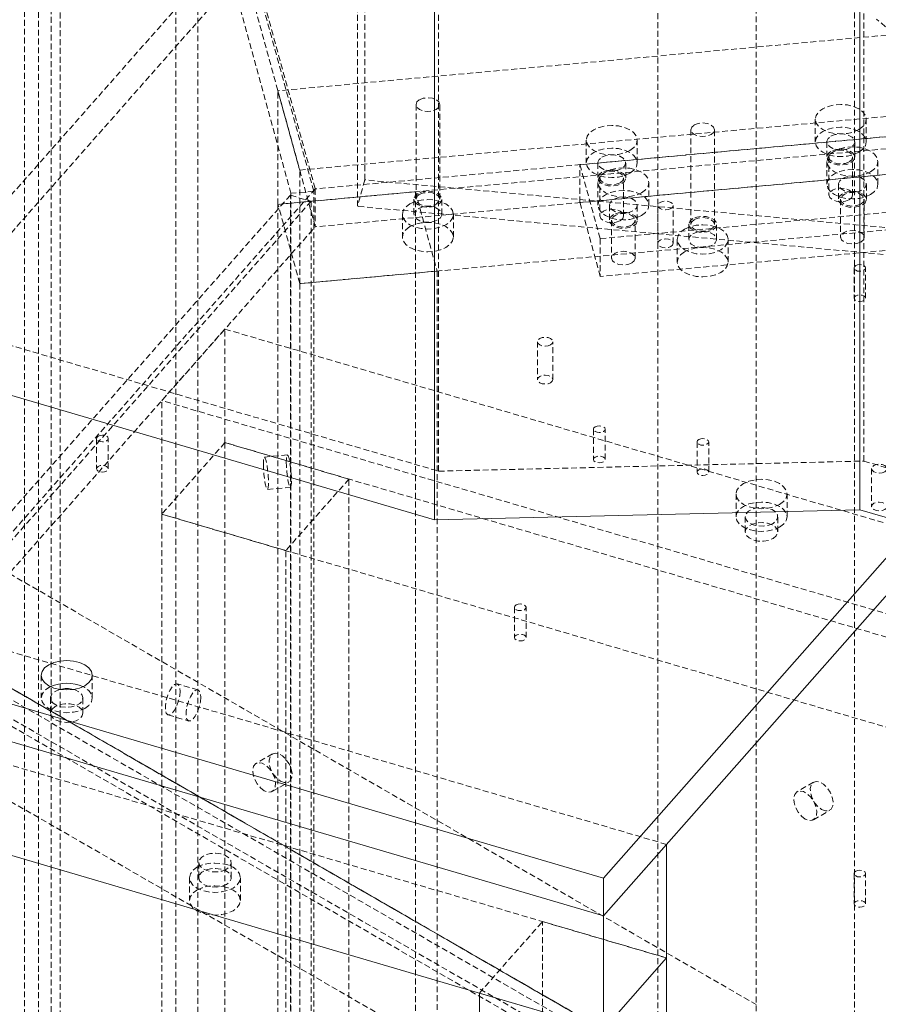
# Model space of a CAD drawing. Header units: millimetres. Extents: x 1529 to 6255, y 1713 to 5797.
# Tile 47 of 82: x 5694 to 5879, y 4496 to 4709. Entities that reach past the tile are written whole.
import ezdxf

# ---------------------------------------------------------------- set-up
doc = ezdxf.new("R2010")
doc.units = ezdxf.units.MM
doc.linetypes.add('HIDDEN', pattern=[1.905, 1.27, -0.635])

msp = doc.modelspace()

# ---------------------------------------------------------------- linework, layer by layer
at = {"color": 7, "linetype": 'HIDDEN', "lineweight": 0}
for p, q in [((5831.195, 4484.099), (5831.195, 4990.355)), ((5873.622, 4990.354), (5873.622, 4484.099)), ((5852.408, 4978.108), (5852.408, 4471.853)), ((5694.648, 4899.231), (5694.648, 4330.918)), ((5757.362, 4664.113), (5694.335, 4893.839)), ((5700.38, 4890.345), (5700.38, 4384.089)), ((5727.321, 4353.566), (5727.321, 4859.821)), ((5697.69, 4857.112), (5697.69, 4350.857)), ((5757.049, 4671.785), (5709.279, 4845.901)), ((5709.621, 4846.288), (5757.362, 4672.278)), ((5732.014, 4336.46), (5732.014, 4842.716)), ((5705.417, 4841.525), (5752.111, 4671.334)), ((5702.383, 4333.751), (5702.383, 4840.006)), ((5768.021, 4674.226), (5768.021, 4796.707)), ((5766.457, 4668.524), (5766.457, 4791.005)), ((5875.666, 4613.571), (5875.666, 4760.549)), ((5783.955, 4611.392), (5783.955, 4758.369)), ((5768.255, 4749.411), (5661.567, 4628.535)), ((5669.058, 4645.188), (5760.764, 4749.09)), ((6020.928, 4718.283), (5749.314, 4693.449)), ((5929.262, 4664.798), (5878.411, 4708.911)), ((5754.007, 4676.343), (6025.621, 4701.178)), ((6028.977, 4697.113), (5757.362, 4672.278)), ((5814.434, 4677.514), (6023.824, 4696.659)), ((6020.928, 4693.787), (5749.314, 4668.952)), ((5749.314, 4693.449), (5754.007, 4676.343)), ((5749.314, 4668.952), (5749.314, 4693.449)), ((5779.086, 4690.472), (5779.086, 4670.059)), ((5784.186, 4670.059), (5784.186, 4690.472)), ((6028.977, 4688.947), (5757.362, 4664.113)), ((5814.434, 4669.348), (6023.824, 4688.493)), ((5865.183, 4687.315), (5865.183, 4682.416)), ((5876.183, 4682.416), (5876.183, 4687.315)), ((5838.347, 4685.054), (5838.347, 4664.64)), ((5843.447, 4664.64), (5843.447, 4685.054)), ((5815.798, 4682.8), (5815.798, 4677.901)), ((5826.798, 4677.901), (5826.798, 4682.8)), ((5867.683, 4682.416), (5867.683, 4679.15)), ((5873.683, 4679.15), (5873.683, 4682.416)), ((5818.814, 4661.549), (6028.204, 4680.694)), ((5868.133, 4679.15), (5868.133, 4670.984)), ((5873.233, 4670.984), (5873.233, 4679.15)), ((5814.434, 4677.514), (5818.814, 4661.549)), ((5814.434, 4669.348), (5814.434, 4677.514)), ((5818.298, 4677.901), (5818.298, 4674.634)), ((5824.298, 4674.634), (5824.298, 4677.901)), ((5867.686, 4678.192), (5867.686, 4673.293)), ((5878.686, 4673.293), (5878.686, 4678.192)), ((6025.621, 4676.682), (5754.007, 4651.847)), ((5754.007, 4651.847), (5754.007, 4676.343)), ((5768.021, 4674.226), (5766.457, 4668.524)), ((6033.86, 4649.919), (5768.021, 4674.226)), ((5818.301, 4673.677), (5818.301, 4668.778)), ((5818.748, 4674.634), (5818.748, 4666.469)), ((5823.848, 4666.469), (5823.848, 4674.634)), ((5829.301, 4668.778), (5829.301, 4673.677)), ((5870.186, 4673.293), (5870.186, 4670.027)), ((5876.186, 4670.027), (5876.186, 4673.293)), ((5751.999, 4670.927), (5639.797, 4543.803)), ((5757.362, 4672.278), (5643.108, 4542.829)), ((5778.944, 4671.662), (5749.314, 4668.952)), ((5751.999, 4670.927), (5756.454, 4669.616)), ((5751.999, 4102.614), (5751.999, 4670.927)), ((5757.049, 4671.785), (5752.111, 4671.334)), ((5752.111, 4671.334), (5752.111, 4103.021)), ((5757.049, 4103.473), (5757.049, 4671.785)), ((5757.362, 4672.278), (5757.362, 4664.113)), ((5778.944, 4671.662), (5783.637, 4654.556)), ((5778.944, 4165.406), (5778.944, 4671.662)), ((6028.204, 4672.528), (5818.814, 4653.383)), ((5575.357, 4464.435), (5756.454, 4669.616)), ((5754.007, 4651.847), (5749.314, 4668.952)), ((5749.314, 4668.952), (5749.314, 4162.697)), ((5756.454, 4669.616), (5756.454, 4101.304)), ((5940.536, 4652.607), (5766.457, 4668.524)), ((5778.636, 4670.059), (5778.636, 4666.792)), ((5784.636, 4666.793), (5784.636, 4670.059)), ((5818.814, 4653.383), (5814.434, 4669.348)), ((5820.801, 4668.778), (5820.801, 4665.512)), ((5826.801, 4665.512), (5826.801, 4668.778)), ((5831.219, 4668.708), (5831.219, 4660.543)), ((5834.519, 4660.543), (5834.519, 4668.708)), ((5870.636, 4670.027), (5870.636, 4661.861)), ((5875.736, 4661.861), (5875.736, 4670.027)), ((5776.136, 4666.792), (5776.136, 4661.893)), ((5787.136, 4661.893), (5787.136, 4666.792)), ((5821.251, 4665.512), (5821.251, 4657.346)), ((5826.351, 4657.346), (5826.351, 4665.512)), ((5837.897, 4664.64), (5837.897, 4661.374)), ((5843.897, 4661.374), (5843.897, 4664.64)), ((5574.449, 4456.874), (5757.362, 4664.113)), ((5818.814, 4661.549), (5818.814, 4653.383)), ((5835.397, 4661.374), (5835.397, 4656.475)), ((5846.397, 4656.475), (5846.397, 4661.374)), ((5783.637, 4654.556), (5754.007, 4651.847)), ((5783.637, 4654.556), (5783.637, 4148.301)), ((5873.53, 4655.227), (5873.53, 4648.695)), ((5876.03, 4648.695), (5876.03, 4655.227)), ((5540.713, 4651.787), (5951.971, 4414.373)), ((5754.007, 4651.847), (5754.007, 4145.592)), ((5954.093, 4410.698), (5545.663, 4646.479)), ((5669.058, 4645.188), (5783.955, 4611.392)), ((5951.971, 4406.207), (5540.713, 4643.621)), ((5542.128, 4644.438), (5950.557, 4408.657)), ((5724.266, 4626.615), (5737.886, 4642.046)), ((5737.886, 4642.046), (5982.913, 4569.973)), ((5737.886, 4617.55), (5737.886, 4642.046)), ((5805.273, 4639.312), (5805.273, 4631.147)), ((5808.573, 4631.147), (5808.573, 4639.312)), ((5969.293, 4554.542), (5724.266, 4626.615)), ((5724.266, 4602.119), (5724.266, 4626.615)), ((5817.358, 4620.446), (5817.358, 4613.913)), ((5819.858, 4613.913), (5819.858, 4620.446)), ((5640.276, 4618.807), (5852.408, 4496.345)), ((5710.213, 4618.447), (5710.213, 4611.915)), ((5712.713, 4611.915), (5712.713, 4618.447)), ((5737.886, 4617.55), (5724.266, 4602.119)), ((5982.913, 4545.477), (5737.886, 4617.55)), ((5764.616, 4609.687), (5737.886, 4617.55)), ((5737.886, 4617.55), (5737.886, 4111.295)), ((5839.693, 4617.703), (5839.693, 4611.171)), ((5842.193, 4611.171), (5842.193, 4617.703)), ((5751.342, 4614.893), (5746.403, 4614.441)), ((5783.955, 4611.392), (5875.666, 4613.571)), ((5875.666, 4613.571), (5881.945, 4611.724)), ((5877.33, 4611.946), (5877.33, 4603.78)), ((5764.616, 4609.687), (5750.997, 4594.256)), ((5764.616, 4103.432), (5764.616, 4609.687)), ((5747.041, 4607.47), (5751.979, 4607.922)), ((5619.063, 4606.56), (5831.195, 4484.099)), ((5848.09, 4606.46), (5848.09, 4601.56)), ((5859.09, 4601.56), (5859.09, 4606.46)), ((5833.096, 4530.879), (5588.069, 4602.951)), ((5969.293, 4530.046), (5724.266, 4602.119)), ((5724.266, 4095.864), (5724.266, 4602.119)), ((5750.997, 4594.256), (5724.266, 4602.119)), ((5850.09, 4601.56), (5850.09, 4598.294)), ((5857.09, 4598.294), (5857.09, 4601.56)), ((5852.408, 4471.849), (5640.276, 4594.31)), ((5750.997, 4088.001), (5750.997, 4594.256)), ((5619.063, 4582.064), (5831.195, 4459.603)), ((5800.32, 4582.024), (5800.32, 4575.492)), ((5802.82, 4575.492), (5802.82, 4582.024)), ((5588.069, 4578.455), (5833.096, 4506.382)), ((5698.273, 4567.365), (5698.273, 4562.466)), ((5709.273, 4562.466), (5709.273, 4567.365)), ((5732.064, 4564.2), (5727.609, 4565.51)), ((5700.273, 4562.466), (5700.273, 4559.2)), ((5707.273, 4559.2), (5707.273, 4562.466)), ((5725.633, 4558.795), (5730.089, 4557.484)), ((5748.128, 4550.4), (5744.593, 4548.359)), ((5748.092, 4542.297), (5751.628, 4544.338)), ((5864.801, 4544.287), (5861.265, 4542.246)), ((5864.765, 4536.184), (5868.3, 4538.225)), ((5732.236, 4526.957), (5732.236, 4523.691)), ((5739.236, 4523.691), (5739.236, 4526.957)), ((5873.53, 4524.58), (5873.53, 4518.048)), ((5876.03, 4518.048), (5876.03, 4524.58)), ((5730.236, 4523.69), (5730.236, 4518.791)), ((5741.236, 4518.791), (5741.236, 4523.69)), ((5792.746, 4498.814), (5806.366, 4514.245)), ((5806.366, 4514.245), (5833.096, 4506.382)), ((5806.366, 4416.26), (5806.366, 4514.245))]:
    msp.add_line(p, q, dxfattribs=at)
at = {"color": 7, "linetype": 'Continuous', "lineweight": 15}
for p, q in [((5819.476, 4523.613), (6042.954, 4776.812)), ((6042.954, 4768.647), (5819.476, 4515.448)), ((5874.783, 4603.074), (5874.783, 4766.382)), ((5783.073, 4764.202), (5783.073, 4600.894)), ((5783.073, 4600.894), (5670.806, 4633.916)), ((5783.073, 4600.894), (5874.783, 4603.074)), ((5883.693, 4600.453), (5874.783, 4603.074)), ((5819.476, 4523.613), (5574.449, 4595.686)), ((5819.476, 4515.448), (5574.449, 4587.52)), ((5819.476, 4490.951), (5574.449, 4563.024)), ((5833.096, 4530.879), (5819.476, 4515.448)), ((5833.096, 4506.382), (5833.096, 4530.879)), ((5819.476, 4515.448), (5819.476, 4523.613)), ((5819.476, 4515.448), (5819.476, 4490.951)), ((5833.096, 4506.382), (5819.476, 4490.951)), ((5833.096, 4408.398), (5833.096, 4506.382)), ((5792.746, 4498.814), (5819.476, 4490.951)), ((5792.746, 4400.829), (5792.746, 4498.814))]:
    msp.add_line(p, q, dxfattribs=at)
at = {"color": 7, "linetype": 'HIDDEN', "lineweight": 0, "flags": 128}
for points in [[(5779.833, 4691.513), (5780.66, 4691.832), (5781.636, 4691.944), (5782.612, 4691.832), (5783.439, 4691.513), (5783.992, 4691.036), (5784.186, 4690.472), (5783.992, 4689.909), (5783.439, 4689.431), (5782.612, 4689.112), (5781.636, 4689), (5780.66, 4689.112), (5779.833, 4689.431), (5779.28, 4689.909), (5779.086, 4690.472), (5779.28, 4691.036), (5779.833, 4691.513)], [(5874.572, 4685.07), (5875.446, 4685.728), (5875.995, 4686.493), (5876.183, 4687.315), (5875.995, 4688.137), (5875.446, 4688.903), (5874.572, 4689.56), (5873.433, 4690.065), (5872.106, 4690.382), (5870.683, 4690.49), (5869.259, 4690.382), (5867.933, 4690.065), (5866.794, 4689.56), (5865.92, 4688.903), (5865.37, 4688.137), (5865.183, 4687.315), (5865.37, 4686.493), (5865.92, 4685.728), (5866.794, 4685.07), (5867.933, 4684.566), (5869.259, 4684.248), (5870.683, 4684.14), (5872.106, 4684.248), (5873.433, 4684.566), (5874.572, 4685.07)], [(5825.187, 4680.555), (5826.061, 4681.212), (5826.611, 4681.978), (5826.798, 4682.8), (5826.611, 4683.622), (5826.061, 4684.387), (5825.187, 4685.045), (5824.048, 4685.55), (5822.722, 4685.867), (5821.298, 4685.975), (5819.875, 4685.867), (5818.548, 4685.55), (5817.409, 4685.045), (5816.535, 4684.387), (5815.986, 4683.622), (5815.798, 4682.8), (5815.986, 4681.978), (5816.535, 4681.212), (5817.409, 4680.555), (5818.548, 4680.05), (5819.875, 4679.733), (5821.298, 4679.625), (5822.722, 4679.733), (5824.048, 4680.05), (5825.187, 4680.555)], [(5839.094, 4686.095), (5839.921, 4686.414), (5840.897, 4686.526), (5841.873, 4686.414), (5842.7, 4686.095), (5843.253, 4685.617), (5843.447, 4685.054), (5843.253, 4684.49), (5842.7, 4684.013), (5841.873, 4683.694), (5840.897, 4683.582), (5839.921, 4683.694), (5839.094, 4684.013), (5838.541, 4684.49), (5838.347, 4685.054), (5838.541, 4685.617), (5839.094, 4686.095)], [(5874.572, 4680.171), (5875.446, 4680.828), (5875.995, 4681.594), (5876.183, 4682.416), (5875.995, 4683.238), (5875.446, 4684.004), (5874.572, 4684.661), (5873.433, 4685.166), (5872.106, 4685.483), (5870.683, 4685.591), (5869.259, 4685.483), (5867.933, 4685.166), (5866.794, 4684.661), (5865.92, 4684.004), (5865.37, 4683.238), (5865.183, 4682.416), (5865.37, 4681.594), (5865.92, 4680.828), (5866.794, 4680.171), (5867.933, 4679.666), (5869.259, 4679.349), (5870.683, 4679.241), (5872.106, 4679.349), (5873.433, 4679.666), (5874.572, 4680.171)], [(5868.561, 4683.641), (5869.415, 4683.986), (5870.421, 4684.141), (5871.459, 4684.089), (5872.403, 4683.835), (5873.14, 4683.409), (5873.58, 4682.864), (5873.671, 4682.265), (5873.402, 4681.684), (5872.804, 4681.191), (5871.951, 4680.846), (5870.944, 4680.691), (5869.906, 4680.743), (5868.962, 4680.997), (5868.225, 4681.423), (5867.785, 4681.968), (5867.694, 4682.567), (5867.964, 4683.148), (5868.561, 4683.641)], [(5877.075, 4675.947), (5877.949, 4676.605), (5878.498, 4677.371), (5878.686, 4678.192), (5878.498, 4679.014), (5877.949, 4679.78), (5877.075, 4680.437), (5875.936, 4680.942), (5874.609, 4681.259), (5873.186, 4681.367), (5871.762, 4681.259), (5870.436, 4680.942), (5869.297, 4680.437), (5868.423, 4679.78), (5867.873, 4679.014), (5867.686, 4678.192), (5867.873, 4677.371), (5868.423, 4676.605), (5869.297, 4675.947), (5870.436, 4675.443), (5871.762, 4675.125), (5873.186, 4675.017), (5874.609, 4675.125), (5875.936, 4675.443), (5877.075, 4675.947)], [(5825.187, 4675.655), (5826.061, 4676.313), (5826.611, 4677.079), (5826.798, 4677.901), (5826.611, 4678.722), (5826.061, 4679.488), (5825.187, 4680.146), (5824.048, 4680.65), (5822.722, 4680.967), (5821.298, 4681.076), (5819.875, 4680.967), (5818.548, 4680.65), (5817.409, 4680.146), (5816.535, 4679.488), (5815.986, 4678.722), (5815.798, 4677.901), (5815.986, 4677.079), (5816.535, 4676.313), (5817.409, 4675.655), (5818.548, 4675.151), (5819.875, 4674.834), (5821.298, 4674.726), (5822.722, 4674.834), (5824.048, 4675.151), (5825.187, 4675.655)], [(5819.177, 4679.125), (5820.03, 4679.47), (5821.037, 4679.626), (5822.075, 4679.573), (5823.019, 4679.319), (5823.756, 4678.894), (5824.196, 4678.349), (5824.287, 4677.75), (5824.017, 4677.169), (5823.42, 4676.676), (5822.566, 4676.331), (5821.56, 4676.175), (5820.522, 4676.228), (5819.578, 4676.482), (5818.841, 4676.907), (5818.401, 4677.452), (5818.31, 4678.052), (5818.579, 4678.633), (5819.177, 4679.125)], [(5868.561, 4680.374), (5867.964, 4679.882), (5867.694, 4679.301), (5867.785, 4678.702), (5868.225, 4678.156), (5868.962, 4677.731), (5869.906, 4677.477), (5870.944, 4677.425), (5871.951, 4677.58), (5872.804, 4677.925), (5873.402, 4678.418), (5873.671, 4678.999), (5873.58, 4679.598), (5873.14, 4680.143), (5872.403, 4680.568), (5871.459, 4680.823), (5870.421, 4680.875), (5869.415, 4680.719), (5868.561, 4680.374)], [(5872.486, 4678.109), (5871.659, 4677.79), (5870.683, 4677.678), (5869.707, 4677.79), (5868.88, 4678.109), (5868.327, 4678.586), (5868.133, 4679.15), (5868.327, 4679.713), (5868.88, 4680.191), (5869.707, 4680.51), (5870.683, 4680.622), (5871.659, 4680.51), (5872.486, 4680.191), (5873.039, 4679.713), (5873.233, 4679.15), (5873.039, 4678.586), (5872.486, 4678.109)], [(5827.69, 4671.432), (5828.564, 4672.089), (5829.114, 4672.855), (5829.301, 4673.677), (5829.114, 4674.499), (5828.564, 4675.264), (5827.69, 4675.922), (5826.551, 4676.427), (5825.225, 4676.744), (5823.801, 4676.852), (5822.378, 4676.744), (5821.051, 4676.427), (5819.912, 4675.922), (5819.038, 4675.264), (5818.489, 4674.499), (5818.301, 4673.677), (5818.489, 4672.855), (5819.038, 4672.089), (5819.912, 4671.432), (5821.051, 4670.927), (5822.378, 4670.61), (5823.801, 4670.502), (5825.225, 4670.61), (5826.551, 4670.927), (5827.69, 4671.432)], [(5819.177, 4675.859), (5818.579, 4675.366), (5818.31, 4674.785), (5818.401, 4674.186), (5818.841, 4673.641), (5819.578, 4673.216), (5820.522, 4672.962), (5821.56, 4672.909), (5822.566, 4673.065), (5823.42, 4673.41), (5824.017, 4673.903), (5824.287, 4674.483), (5824.196, 4675.083), (5823.756, 4675.628), (5823.019, 4676.053), (5822.075, 4676.307), (5821.037, 4676.36), (5820.03, 4676.204), (5819.177, 4675.859)], [(5823.101, 4673.594), (5822.274, 4673.274), (5821.298, 4673.162), (5820.322, 4673.274), (5819.495, 4673.594), (5818.942, 4674.071), (5818.748, 4674.634), (5818.942, 4675.198), (5819.495, 4675.675), (5820.322, 4675.994), (5821.298, 4676.107), (5822.274, 4675.994), (5823.101, 4675.675), (5823.654, 4675.198), (5823.848, 4674.634), (5823.654, 4674.071), (5823.101, 4673.594)], [(5877.075, 4671.048), (5877.949, 4671.706), (5878.498, 4672.471), (5878.686, 4673.293), (5878.498, 4674.115), (5877.949, 4674.881), (5877.075, 4675.538), (5875.936, 4676.043), (5874.609, 4676.36), (5873.186, 4676.468), (5871.762, 4676.36), (5870.436, 4676.043), (5869.297, 4675.538), (5868.423, 4674.881), (5867.873, 4674.115), (5867.686, 4673.293), (5867.873, 4672.471), (5868.423, 4671.706), (5869.297, 4671.048), (5870.436, 4670.543), (5871.762, 4670.226), (5873.186, 4670.118), (5874.609, 4670.226), (5875.936, 4670.543), (5877.075, 4671.048)], [(5871.064, 4674.518), (5871.918, 4674.863), (5872.924, 4675.018), (5873.962, 4674.966), (5874.906, 4674.712), (5875.643, 4674.286), (5876.083, 4673.741), (5876.174, 4673.142), (5875.905, 4672.561), (5875.307, 4672.068), (5874.454, 4671.723), (5873.447, 4671.568), (5872.409, 4671.62), (5871.465, 4671.874), (5870.728, 4672.3), (5870.288, 4672.845), (5870.197, 4673.444), (5870.467, 4674.025), (5871.064, 4674.518)], [(5779.515, 4671.283), (5778.917, 4670.791), (5778.647, 4670.21), (5778.738, 4669.61), (5779.178, 4669.065), (5779.915, 4668.64), (5780.859, 4668.386), (5781.897, 4668.333), (5782.904, 4668.489), (5783.757, 4668.834), (5784.355, 4669.327), (5784.624, 4669.908), (5784.534, 4670.507), (5784.093, 4671.052), (5783.357, 4671.477), (5782.412, 4671.732), (5781.374, 4671.784), (5780.368, 4671.628), (5779.515, 4671.283)], [(5779.833, 4671.1), (5780.66, 4671.419), (5781.636, 4671.531), (5782.612, 4671.419), (5783.439, 4671.1), (5783.992, 4670.622), (5784.186, 4670.059), (5783.992, 4669.495), (5783.439, 4669.018), (5782.612, 4668.699), (5781.636, 4668.587), (5780.66, 4668.699), (5779.833, 4669.018), (5779.28, 4669.495), (5779.086, 4670.059), (5779.28, 4670.622), (5779.833, 4671.1)], [(5827.69, 4666.533), (5828.564, 4667.19), (5829.114, 4667.956), (5829.301, 4668.778), (5829.114, 4669.599), (5828.564, 4670.365), (5827.69, 4671.023), (5826.551, 4671.527), (5825.225, 4671.845), (5823.801, 4671.953), (5822.378, 4671.845), (5821.051, 4671.527), (5819.912, 4671.023), (5819.038, 4670.365), (5818.489, 4669.599), (5818.301, 4668.778), (5818.489, 4667.956), (5819.038, 4667.19), (5819.912, 4666.533), (5821.051, 4666.028), (5822.378, 4665.711), (5823.801, 4665.603), (5825.225, 4665.711), (5826.551, 4666.028), (5827.69, 4666.533)], [(5872.486, 4669.943), (5873.039, 4670.421), (5873.233, 4670.984), (5873.039, 4671.548), (5872.486, 4672.025), (5871.659, 4672.344), (5870.683, 4672.456), (5869.707, 4672.344), (5868.88, 4672.025), (5868.327, 4671.548), (5868.133, 4670.984), (5868.327, 4670.421), (5868.88, 4669.943), (5869.707, 4669.624), (5870.683, 4669.512), (5871.659, 4669.624), (5872.486, 4669.943)], [(5871.064, 4671.252), (5870.467, 4670.759), (5870.197, 4670.178), (5870.288, 4669.579), (5870.728, 4669.034), (5871.465, 4668.608), (5872.409, 4668.354), (5873.447, 4668.302), (5874.454, 4668.457), (5875.307, 4668.802), (5875.905, 4669.295), (5876.174, 4669.876), (5876.083, 4670.475), (5875.643, 4671.02), (5874.906, 4671.446), (5873.962, 4671.7), (5872.924, 4671.752), (5871.918, 4671.597), (5871.064, 4671.252)], [(5874.989, 4668.986), (5874.162, 4668.667), (5873.186, 4668.555), (5872.21, 4668.667), (5871.383, 4668.986), (5870.83, 4669.464), (5870.636, 4670.027), (5870.83, 4670.59), (5871.383, 4671.068), (5872.21, 4671.387), (5873.186, 4671.499), (5874.161, 4671.387), (5874.989, 4671.068), (5875.542, 4670.59), (5875.736, 4670.027), (5875.542, 4669.464), (5874.989, 4668.986)], [(5777.747, 4669.038), (5778.886, 4669.542), (5780.212, 4669.859), (5781.636, 4669.968), (5783.059, 4669.859), (5784.386, 4669.542), (5785.525, 4669.038), (5786.399, 4668.38), (5786.948, 4667.614), (5787.136, 4666.792), (5786.948, 4665.971), (5786.399, 4665.205), (5785.525, 4664.547), (5784.386, 4664.043), (5783.059, 4663.726), (5781.636, 4663.617), (5780.212, 4663.726), (5778.886, 4664.043), (5777.747, 4664.547), (5776.873, 4665.205), (5776.323, 4665.971), (5776.136, 4666.792), (5776.323, 4667.614), (5776.873, 4668.38), (5777.747, 4669.038)], [(5779.515, 4668.017), (5780.368, 4668.362), (5781.374, 4668.518), (5782.412, 4668.465), (5783.357, 4668.211), (5784.093, 4667.786), (5784.534, 4667.241), (5784.624, 4666.642), (5784.355, 4666.061), (5783.757, 4665.568), (5782.904, 4665.223), (5781.897, 4665.067), (5780.859, 4665.12), (5779.915, 4665.374), (5779.178, 4665.799), (5778.738, 4666.344), (5778.647, 4666.943), (5778.917, 4667.524), (5779.515, 4668.017)], [(5821.68, 4670.002), (5822.533, 4670.347), (5823.54, 4670.503), (5824.578, 4670.451), (5825.522, 4670.196), (5826.259, 4669.771), (5826.699, 4669.226), (5826.79, 4668.627), (5826.52, 4668.046), (5825.923, 4667.553), (5825.069, 4667.208), (5824.063, 4667.052), (5823.025, 4667.105), (5822.081, 4667.359), (5821.344, 4667.784), (5820.903, 4668.329), (5820.813, 4668.929), (5821.082, 4669.51), (5821.68, 4670.002)], [(5834.035, 4668.035), (5833.5, 4667.828), (5832.869, 4667.756), (5832.237, 4667.828), (5831.702, 4668.035), (5831.344, 4668.344), (5831.219, 4668.708), (5831.344, 4669.073), (5831.702, 4669.382), (5832.237, 4669.588), (5832.869, 4669.661), (5833.5, 4669.588), (5834.035, 4669.382), (5834.393, 4669.073), (5834.519, 4668.708), (5834.393, 4668.344), (5834.035, 4668.035)], [(5823.101, 4665.428), (5823.654, 4665.906), (5823.848, 4666.469), (5823.654, 4667.032), (5823.101, 4667.51), (5822.274, 4667.829), (5821.298, 4667.941), (5820.322, 4667.829), (5819.495, 4667.51), (5818.942, 4667.032), (5818.748, 4666.469), (5818.942, 4665.906), (5819.495, 4665.428), (5820.322, 4665.109), (5821.298, 4664.997), (5822.274, 4665.109), (5823.101, 4665.428)], [(5821.68, 4666.736), (5821.082, 4666.243), (5820.813, 4665.662), (5820.903, 4665.063), (5821.344, 4664.518), (5822.081, 4664.093), (5823.025, 4663.839), (5824.063, 4663.786), (5825.069, 4663.942), (5825.923, 4664.287), (5826.52, 4664.78), (5826.79, 4665.361), (5826.699, 4665.96), (5826.259, 4666.505), (5825.522, 4666.93), (5824.578, 4667.184), (5823.54, 4667.237), (5822.533, 4667.081), (5821.68, 4666.736)], [(5825.604, 4664.471), (5824.777, 4664.152), (5823.801, 4664.039), (5822.825, 4664.152), (5821.998, 4664.471), (5821.445, 4664.948), (5821.251, 4665.512), (5821.445, 4666.075), (5821.998, 4666.552), (5822.825, 4666.872), (5823.801, 4666.984), (5824.777, 4666.872), (5825.604, 4666.552), (5826.157, 4666.075), (5826.351, 4665.512), (5826.157, 4664.948), (5825.604, 4664.471)], [(5838.776, 4665.865), (5838.178, 4665.372), (5837.909, 4664.791), (5837.999, 4664.192), (5838.44, 4663.647), (5839.176, 4663.222), (5840.121, 4662.967), (5841.159, 4662.915), (5842.165, 4663.071), (5843.018, 4663.416), (5843.616, 4663.908), (5843.886, 4664.489), (5843.795, 4665.088), (5843.355, 4665.634), (5842.618, 4666.059), (5841.674, 4666.313), (5840.636, 4666.365), (5839.629, 4666.21), (5838.776, 4665.865)], [(5777.747, 4664.138), (5776.873, 4663.481), (5776.323, 4662.715), (5776.136, 4661.893), (5776.323, 4661.071), (5776.873, 4660.306), (5777.747, 4659.648), (5778.886, 4659.144), (5780.212, 4658.826), (5781.636, 4658.718), (5783.059, 4658.826), (5784.386, 4659.144), (5785.525, 4659.648), (5786.399, 4660.306), (5786.948, 4661.071), (5787.136, 4661.893), (5786.948, 4662.715), (5786.399, 4663.481), (5785.525, 4664.138), (5784.386, 4664.643), (5783.059, 4664.96), (5781.636, 4665.068), (5780.212, 4664.96), (5778.886, 4664.643), (5777.747, 4664.138)], [(5837.008, 4663.619), (5838.147, 4664.124), (5839.474, 4664.441), (5840.897, 4664.549), (5842.321, 4664.441), (5843.647, 4664.124), (5844.786, 4663.619), (5845.66, 4662.962), (5846.21, 4662.196), (5846.397, 4661.374), (5846.21, 4660.552), (5845.66, 4659.787), (5844.786, 4659.129), (5843.647, 4658.624), (5842.321, 4658.307), (5840.897, 4658.199), (5839.474, 4658.307), (5838.147, 4658.624), (5837.008, 4659.129), (5836.134, 4659.787), (5835.585, 4660.552), (5835.397, 4661.374), (5835.585, 4662.196), (5836.134, 4662.962), (5837.008, 4663.619)], [(5839.094, 4665.681), (5839.921, 4666), (5840.897, 4666.112), (5841.873, 4666), (5842.7, 4665.681), (5843.253, 4665.204), (5843.447, 4664.64), (5843.253, 4664.077), (5842.7, 4663.599), (5841.873, 4663.28), (5840.897, 4663.168), (5839.921, 4663.28), (5839.094, 4663.599), (5838.541, 4664.077), (5838.347, 4664.64), (5838.541, 4665.204), (5839.094, 4665.681)], [(5838.776, 4662.599), (5839.629, 4662.944), (5840.636, 4663.099), (5841.674, 4663.047), (5842.618, 4662.793), (5843.355, 4662.367), (5843.795, 4661.822), (5843.886, 4661.223), (5843.616, 4660.642), (5843.018, 4660.149), (5842.165, 4659.804), (5841.159, 4659.649), (5840.121, 4659.701), (5839.176, 4659.955), (5838.44, 4660.381), (5837.999, 4660.926), (5837.909, 4661.525), (5838.178, 4662.106), (5838.776, 4662.599)], [(5874.989, 4660.821), (5875.542, 4661.298), (5875.736, 4661.861), (5875.542, 4662.425), (5874.989, 4662.902), (5874.161, 4663.222), (5873.186, 4663.334), (5872.21, 4663.222), (5871.383, 4662.902), (5870.83, 4662.425), (5870.636, 4661.861), (5870.83, 4661.298), (5871.383, 4660.821), (5872.21, 4660.501), (5873.186, 4660.389), (5874.162, 4660.501), (5874.989, 4660.821)], [(5834.035, 4659.869), (5834.393, 4660.178), (5834.519, 4660.543), (5834.393, 4660.907), (5834.035, 4661.216), (5833.5, 4661.423), (5832.869, 4661.495), (5832.237, 4661.423), (5831.702, 4661.216), (5831.344, 4660.907), (5831.219, 4660.543), (5831.344, 4660.178), (5831.702, 4659.869), (5832.237, 4659.663), (5832.869, 4659.59), (5833.5, 4659.663), (5834.035, 4659.869)], [(5825.604, 4656.305), (5826.157, 4656.783), (5826.351, 4657.346), (5826.157, 4657.909), (5825.604, 4658.387), (5824.777, 4658.706), (5823.801, 4658.818), (5822.825, 4658.706), (5821.998, 4658.387), (5821.445, 4657.909), (5821.251, 4657.346), (5821.445, 4656.783), (5821.998, 4656.305), (5822.825, 4655.986), (5823.801, 4655.874), (5824.777, 4655.986), (5825.604, 4656.305)], [(5837.008, 4658.72), (5836.134, 4658.062), (5835.585, 4657.297), (5835.397, 4656.475), (5835.585, 4655.653), (5836.134, 4654.887), (5837.008, 4654.23), (5838.147, 4653.725), (5839.474, 4653.408), (5840.897, 4653.3), (5842.321, 4653.408), (5843.647, 4653.725), (5844.786, 4654.23), (5845.66, 4654.887), (5846.21, 4655.653), (5846.397, 4656.475), (5846.21, 4657.297), (5845.66, 4658.062), (5844.786, 4658.72), (5843.647, 4659.225), (5842.321, 4659.542), (5840.897, 4659.65), (5839.474, 4659.542), (5838.147, 4659.225), (5837.008, 4658.72)], [(5873.896, 4655.737), (5874.302, 4655.894), (5874.78, 4655.949), (5875.259, 4655.894), (5875.664, 4655.737), (5875.935, 4655.503), (5876.03, 4655.227), (5875.935, 4654.951), (5875.664, 4654.717), (5875.259, 4654.56), (5874.78, 4654.505), (5874.302, 4654.56), (5873.896, 4654.717), (5873.625, 4654.951), (5873.53, 4655.227), (5873.626, 4655.503), (5873.896, 4655.737)], [(5873.896, 4649.205), (5873.626, 4648.971), (5873.53, 4648.695), (5873.625, 4648.418), (5873.896, 4648.184), (5874.302, 4648.028), (5874.78, 4647.973), (5875.259, 4648.028), (5875.664, 4648.184), (5875.935, 4648.418), (5876.03, 4648.695), (5875.935, 4648.971), (5875.664, 4649.205), (5875.259, 4649.361), (5874.78, 4649.416), (5874.302, 4649.361), (5873.896, 4649.205)], [(5808.09, 4638.639), (5807.554, 4638.432), (5806.923, 4638.36), (5806.292, 4638.432), (5805.756, 4638.639), (5805.399, 4638.948), (5805.273, 4639.312), (5805.399, 4639.677), (5805.756, 4639.986), (5806.292, 4640.192), (5806.923, 4640.265), (5807.554, 4640.192), (5808.09, 4639.986), (5808.447, 4639.677), (5808.573, 4639.312), (5808.447, 4638.948), (5808.09, 4638.639)], [(5808.09, 4630.473), (5808.447, 4630.782), (5808.573, 4631.147), (5808.447, 4631.511), (5808.09, 4631.82), (5807.554, 4632.027), (5806.923, 4632.099), (5806.292, 4632.027), (5805.756, 4631.82), (5805.399, 4631.511), (5805.273, 4631.147), (5805.399, 4630.782), (5805.756, 4630.473), (5806.292, 4630.267), (5806.923, 4630.194), (5807.554, 4630.267), (5808.09, 4630.473)], [(5817.724, 4620.956), (5818.129, 4621.112), (5818.608, 4621.167), (5819.086, 4621.112), (5819.492, 4620.956), (5819.763, 4620.722), (5819.858, 4620.446), (5819.763, 4620.169), (5819.492, 4619.935), (5819.086, 4619.779), (5818.608, 4619.724), (5818.129, 4619.779), (5817.724, 4619.935), (5817.453, 4620.169), (5817.358, 4620.446), (5817.453, 4620.722), (5817.724, 4620.956)], [(5710.579, 4618.957), (5710.984, 4619.114), (5711.463, 4619.169), (5711.941, 4619.114), (5712.347, 4618.957), (5712.618, 4618.723), (5712.713, 4618.447), (5712.618, 4618.171), (5712.347, 4617.937), (5711.941, 4617.78), (5711.463, 4617.725), (5710.984, 4617.78), (5710.579, 4617.937), (5710.308, 4618.171), (5710.213, 4618.447), (5710.308, 4618.723), (5710.579, 4618.957)], [(5840.059, 4618.213), (5840.465, 4618.37), (5840.943, 4618.424), (5841.421, 4618.37), (5841.827, 4618.213), (5842.098, 4617.979), (5842.193, 4617.703), (5842.098, 4617.427), (5841.827, 4617.193), (5841.422, 4617.036), (5840.943, 4616.981), (5840.465, 4617.036), (5840.059, 4617.193), (5839.788, 4617.427), (5839.693, 4617.703), (5839.788, 4617.979), (5840.059, 4618.213)], [(5746.174, 4612.951), (5746.204, 4611.915), (5746.29, 4610.775), (5746.422, 4609.655), (5746.587, 4608.675), (5746.767, 4607.943), (5746.942, 4607.537), (5747.093, 4607.501), (5747.203, 4607.84), (5747.262, 4608.517), (5747.262, 4609.458), (5747.203, 4610.561), (5747.093, 4611.707), (5746.942, 4612.771), (5746.767, 4613.639), (5746.587, 4614.216), (5746.422, 4614.44), (5746.29, 4614.286), (5746.204, 4613.771), (5746.174, 4612.951)], [(5751.113, 4613.403), (5751.142, 4612.367), (5751.228, 4611.227), (5751.361, 4610.106), (5751.526, 4609.127), (5751.705, 4608.394), (5751.88, 4607.988), (5752.031, 4607.953), (5752.142, 4608.292), (5752.2, 4608.968), (5752.2, 4609.909), (5752.142, 4611.012), (5752.031, 4612.158), (5751.88, 4613.223), (5751.705, 4614.091), (5751.526, 4614.668), (5751.361, 4614.891), (5751.228, 4614.737), (5751.142, 4614.223), (5751.113, 4613.403)], [(5817.724, 4614.424), (5817.453, 4614.189), (5817.358, 4613.913), (5817.453, 4613.637), (5817.724, 4613.403), (5818.129, 4613.247), (5818.608, 4613.192), (5819.086, 4613.247), (5819.492, 4613.403), (5819.763, 4613.637), (5819.858, 4613.913), (5819.763, 4614.189), (5819.492, 4614.424), (5819.086, 4614.58), (5818.608, 4614.635), (5818.129, 4614.58), (5817.724, 4614.424)], [(5710.579, 4612.425), (5710.308, 4612.191), (5710.213, 4611.915), (5710.308, 4611.639), (5710.579, 4611.404), (5710.984, 4611.248), (5711.463, 4611.193), (5711.941, 4611.248), (5712.347, 4611.405), (5712.618, 4611.639), (5712.713, 4611.915), (5712.618, 4612.191), (5712.347, 4612.425), (5711.941, 4612.581), (5711.463, 4612.636), (5710.984, 4612.581), (5710.579, 4612.425)], [(5840.059, 4611.681), (5839.788, 4611.447), (5839.693, 4611.171), (5839.788, 4610.894), (5840.059, 4610.66), (5840.465, 4610.504), (5840.943, 4610.449), (5841.422, 4610.504), (5841.827, 4610.66), (5842.098, 4610.894), (5842.193, 4611.171), (5842.098, 4611.447), (5841.827, 4611.681), (5841.421, 4611.837), (5840.943, 4611.892), (5840.465, 4611.837), (5840.059, 4611.681)], [(5880.147, 4611.272), (5879.612, 4611.066), (5878.98, 4610.993), (5878.349, 4611.066), (5877.814, 4611.272), (5877.456, 4611.581), (5877.33, 4611.946), (5877.456, 4612.31), (5877.814, 4612.619), (5878.349, 4612.826), (5878.98, 4612.898), (5879.612, 4612.826), (5880.147, 4612.619), (5880.505, 4612.31), (5880.63, 4611.946), (5880.505, 4611.581), (5880.147, 4611.272)], [(5857.479, 4604.215), (5858.353, 4604.872), (5858.902, 4605.638), (5859.09, 4606.46), (5858.902, 4607.281), (5858.353, 4608.047), (5857.479, 4608.705), (5856.34, 4609.209), (5855.013, 4609.527), (5853.59, 4609.635), (5852.166, 4609.527), (5850.84, 4609.209), (5849.7, 4608.705), (5848.826, 4608.047), (5848.277, 4607.281), (5848.09, 4606.46), (5848.277, 4605.638), (5848.826, 4604.872), (5849.7, 4604.215), (5850.84, 4603.71), (5852.166, 4603.393), (5853.59, 4603.285), (5855.013, 4603.393), (5856.34, 4603.71), (5857.479, 4604.215)], [(5857.479, 4599.315), (5858.353, 4599.973), (5858.902, 4600.739), (5859.09, 4601.56), (5858.902, 4602.382), (5858.353, 4603.148), (5857.479, 4603.806), (5856.34, 4604.31), (5855.013, 4604.627), (5853.59, 4604.736), (5852.166, 4604.627), (5850.84, 4604.31), (5849.7, 4603.806), (5848.826, 4603.148), (5848.277, 4602.382), (5848.09, 4601.56), (5848.277, 4600.739), (5848.826, 4599.973), (5849.7, 4599.315), (5850.84, 4598.811), (5852.166, 4598.494), (5853.59, 4598.385), (5855.013, 4598.494), (5856.34, 4598.811), (5857.479, 4599.315)], [(5856.064, 4600.132), (5855.127, 4599.745), (5854.023, 4599.555), (5852.871, 4599.583), (5851.798, 4599.825), (5850.919, 4600.255), (5850.329, 4600.826), (5850.093, 4601.477), (5850.235, 4602.137), (5850.741, 4602.735), (5851.556, 4603.205), (5852.591, 4603.497), (5853.734, 4603.579), (5854.862, 4603.443), (5855.852, 4603.102), (5856.596, 4602.595), (5857.015, 4601.975), (5857.063, 4601.311), (5856.734, 4600.673), (5856.064, 4600.132)], [(5880.147, 4603.107), (5880.505, 4603.416), (5880.63, 4603.78), (5880.505, 4604.145), (5880.147, 4604.454), (5879.612, 4604.66), (5878.98, 4604.733), (5878.349, 4604.66), (5877.814, 4604.454), (5877.456, 4604.145), (5877.33, 4603.78), (5877.456, 4603.416), (5877.814, 4603.107), (5878.349, 4602.9), (5878.98, 4602.828), (5879.612, 4602.9), (5880.147, 4603.107)], [(5856.064, 4596.866), (5856.734, 4597.407), (5857.063, 4598.044), (5857.015, 4598.709), (5856.596, 4599.329), (5855.852, 4599.836), (5854.862, 4600.177), (5853.734, 4600.313), (5852.591, 4600.231), (5851.556, 4599.939), (5850.741, 4599.468), (5850.235, 4598.871), (5850.093, 4598.211), (5850.329, 4597.56), (5850.919, 4596.988), (5851.798, 4596.559), (5852.871, 4596.317), (5854.023, 4596.289), (5855.127, 4596.479), (5856.064, 4596.866)], [(5800.686, 4582.534), (5801.091, 4582.691), (5801.57, 4582.746), (5802.048, 4582.691), (5802.453, 4582.534), (5802.724, 4582.3), (5802.82, 4582.024), (5802.724, 4581.748), (5802.453, 4581.514), (5802.048, 4581.357), (5801.57, 4581.302), (5801.091, 4581.357), (5800.686, 4581.514), (5800.415, 4581.748), (5800.32, 4582.024), (5800.415, 4582.3), (5800.686, 4582.534)], [(5800.686, 4576.002), (5800.415, 4575.768), (5800.32, 4575.492), (5800.415, 4575.216), (5800.686, 4574.981), (5801.091, 4574.825), (5801.57, 4574.77), (5802.048, 4574.825), (5802.453, 4574.981), (5802.724, 4575.216), (5802.82, 4575.492), (5802.724, 4575.768), (5802.453, 4576.002), (5802.048, 4576.158), (5801.57, 4576.213), (5801.091, 4576.158), (5800.686, 4576.002)], [(5700.273, 4564.915), (5699.884, 4564.711), (5699.009, 4564.053), (5698.46, 4563.287), (5698.273, 4562.466), (5698.46, 4561.644), (5699.009, 4560.878), (5699.884, 4560.221), (5701.023, 4559.716), (5702.349, 4559.399), (5703.773, 4559.291), (5705.196, 4559.399), (5706.523, 4559.716), (5707.662, 4560.221), (5707.662, 4560.221)], [(5707.662, 4560.221), (5708.536, 4560.878), (5709.085, 4561.644), (5709.273, 4562.466), (5709.085, 4563.287), (5708.536, 4564.053), (5707.662, 4564.711), (5707.272, 4564.915)], [(5728.21, 4563.953), (5728.124, 4562.927), (5727.875, 4561.818), (5727.49, 4560.745), (5727.011, 4559.824), (5726.49, 4559.156), (5725.983, 4558.812), (5725.545, 4558.831), (5725.224, 4559.209), (5725.054, 4559.906), (5725.054, 4560.847), (5725.224, 4561.929), (5725.545, 4563.036), (5725.983, 4564.046), (5726.49, 4564.852), (5727.011, 4565.365), (5727.49, 4565.53), (5727.875, 4565.328), (5728.124, 4564.783), (5728.21, 4563.953)], [(5705.228, 4564.303), (5705.564, 4564.201), (5706.443, 4563.772), (5707.033, 4563.2), (5707.27, 4562.549), (5707.127, 4561.889), (5706.621, 4561.292), (5705.806, 4560.821), (5704.771, 4560.529), (5703.628, 4560.447), (5702.5, 4560.583), (5701.511, 4560.924), (5700.766, 4561.431), (5700.347, 4562.051), (5700.299, 4562.716), (5700.628, 4563.353), (5701.298, 4563.894), (5701.298, 4563.894)], [(5701.298, 4563.894), (5702.235, 4564.281), (5702.317, 4564.303)], [(5732.665, 4562.642), (5732.579, 4561.617), (5732.33, 4560.507), (5731.945, 4559.434), (5731.466, 4558.514), (5730.945, 4557.845), (5730.438, 4557.502), (5730, 4557.52), (5729.679, 4557.899), (5729.509, 4558.596), (5729.509, 4559.537), (5729.679, 4560.619), (5730, 4561.725), (5730.438, 4562.736), (5730.945, 4563.542), (5731.466, 4564.054), (5731.945, 4564.219), (5732.33, 4564.018), (5732.579, 4563.473), (5732.665, 4562.642)], [(5701.298, 4560.628), (5700.628, 4560.087), (5700.299, 4559.449), (5700.347, 4558.785), (5700.766, 4558.165), (5701.511, 4557.658), (5702.5, 4557.317), (5703.628, 4557.181), (5704.771, 4557.263), (5705.806, 4557.555), (5706.621, 4558.025), (5707.127, 4558.623), (5707.27, 4559.283), (5707.033, 4559.934), (5706.443, 4560.505), (5705.564, 4560.935), (5704.491, 4561.177), (5703.34, 4561.205), (5702.235, 4561.015), (5701.298, 4560.628)], [(5749.878, 4544.511), (5750.681, 4544.202), (5751.398, 4544.236), (5751.95, 4544.61), (5752.277, 4545.282), (5752.344, 4546.181), (5752.144, 4547.208), (5751.699, 4548.253), (5751.056, 4549.202), (5750.285, 4549.953), (5749.471, 4550.423), (5748.7, 4550.562), (5748.057, 4550.356), (5747.611, 4549.825), (5747.411, 4549.029), (5747.479, 4548.052), (5747.806, 4547.002), (5748.358, 4545.991), (5749.074, 4545.13), (5749.878, 4544.511)], [(5746.342, 4542.47), (5745.539, 4543.089), (5744.822, 4543.95), (5744.27, 4544.961), (5743.943, 4546.011), (5743.876, 4546.988), (5744.076, 4547.784), (5744.522, 4548.315), (5745.164, 4548.521), (5745.935, 4548.382), (5746.75, 4547.912), (5747.52, 4547.161), (5748.163, 4546.212), (5748.609, 4545.167), (5748.809, 4544.14), (5748.742, 4543.241), (5748.414, 4542.569), (5747.862, 4542.195), (5747.146, 4542.161), (5746.342, 4542.47)], [(5866.551, 4538.398), (5867.354, 4538.089), (5868.071, 4538.123), (5868.622, 4538.497), (5868.95, 4539.169), (5869.017, 4540.068), (5868.817, 4541.095), (5868.371, 4542.14), (5867.728, 4543.089), (5866.958, 4543.839), (5866.143, 4544.31), (5865.373, 4544.449), (5864.73, 4544.242), (5864.284, 4543.712), (5864.084, 4542.916), (5864.151, 4541.939), (5864.479, 4540.889), (5865.03, 4539.878), (5865.747, 4539.017), (5866.551, 4538.398)], [(5863.015, 4536.357), (5862.211, 4536.976), (5861.495, 4537.837), (5860.943, 4538.848), (5860.616, 4539.898), (5860.549, 4540.875), (5860.749, 4541.671), (5861.194, 4542.201), (5861.837, 4542.408), (5862.608, 4542.269), (5863.422, 4541.798), (5864.193, 4541.048), (5864.836, 4540.099), (5865.281, 4539.054), (5865.481, 4538.027), (5865.414, 4537.128), (5865.087, 4536.456), (5864.535, 4536.082), (5863.819, 4536.048), (5863.015, 4536.357)], [(5738.211, 4525.528), (5737.273, 4525.141), (5736.169, 4524.952), (5735.018, 4524.979), (5733.944, 4525.221), (5733.065, 4525.651), (5732.475, 4526.222), (5732.239, 4526.873), (5732.381, 4527.533), (5732.887, 4528.131), (5733.702, 4528.601), (5734.737, 4528.893), (5735.88, 4528.975), (5737.008, 4528.839), (5737.998, 4528.498), (5738.742, 4527.991), (5739.161, 4527.371), (5739.209, 4526.707), (5738.88, 4526.069), (5738.211, 4525.528)], [(5731.847, 4525.936), (5732.986, 4526.44), (5734.312, 4526.757), (5735.736, 4526.866), (5737.159, 4526.757), (5738.486, 4526.44), (5739.625, 4525.936), (5740.499, 4525.278), (5741.048, 4524.512), (5741.236, 4523.69), (5741.048, 4522.869), (5740.499, 4522.103), (5739.625, 4521.445), (5738.486, 4520.941), (5737.159, 4520.624), (5735.736, 4520.515), (5734.312, 4520.624), (5732.986, 4520.941), (5731.847, 4521.445), (5730.973, 4522.103), (5730.423, 4522.869), (5730.236, 4523.69), (5730.423, 4524.512), (5730.973, 4525.278), (5731.847, 4525.936)], [(5738.211, 4522.262), (5737.273, 4521.875), (5736.169, 4521.685), (5735.018, 4521.713), (5733.944, 4521.955), (5733.065, 4522.385), (5732.475, 4522.956), (5732.239, 4523.607), (5732.381, 4524.267), (5732.887, 4524.865), (5733.702, 4525.335), (5734.737, 4525.627), (5735.88, 4525.709), (5737.008, 4525.573), (5737.998, 4525.232), (5738.742, 4524.725), (5739.161, 4524.105), (5739.209, 4523.441), (5738.88, 4522.803), (5738.211, 4522.262)], [(5873.896, 4525.091), (5874.302, 4525.247), (5874.78, 4525.302), (5875.259, 4525.247), (5875.664, 4525.091), (5875.935, 4524.857), (5876.03, 4524.58), (5875.935, 4524.304), (5875.664, 4524.07), (5875.259, 4523.914), (5874.78, 4523.859), (5874.302, 4523.914), (5873.896, 4524.07), (5873.625, 4524.304), (5873.53, 4524.58), (5873.626, 4524.857), (5873.896, 4525.091)], [(5731.847, 4521.036), (5732.986, 4521.541), (5734.312, 4521.858), (5735.736, 4521.966), (5737.159, 4521.858), (5738.486, 4521.541), (5739.625, 4521.036), (5740.499, 4520.379), (5741.048, 4519.613), (5741.236, 4518.791), (5741.048, 4517.969), (5740.499, 4517.204), (5739.625, 4516.546), (5738.486, 4516.042), (5737.159, 4515.724), (5735.736, 4515.616), (5734.312, 4515.724), (5732.986, 4516.042), (5731.847, 4516.546), (5730.973, 4517.204), (5730.423, 4517.969), (5730.236, 4518.791), (5730.423, 4519.613), (5730.973, 4520.379), (5731.847, 4521.036)], [(5873.896, 4518.558), (5873.626, 4518.324), (5873.53, 4518.048), (5873.625, 4517.772), (5873.896, 4517.538), (5874.302, 4517.381), (5874.78, 4517.326), (5875.259, 4517.381), (5875.664, 4517.538), (5875.935, 4517.772), (5876.03, 4518.048), (5875.935, 4518.324), (5875.664, 4518.558), (5875.259, 4518.715), (5874.78, 4518.77), (5874.302, 4518.715), (5873.896, 4518.558)]]:
    msp.add_lwpolyline(points, dxfattribs=at)
at = {"color": 7, "linetype": 'Continuous', "lineweight": 15, "flags": 128}
msp.add_lwpolyline([(5707.662, 4565.12), (5708.536, 4565.777), (5709.085, 4566.543), (5709.273, 4567.365), (5709.085, 4568.187), (5708.536, 4568.952), (5707.662, 4569.61), (5706.523, 4570.115), (5705.196, 4570.432), (5703.773, 4570.54), (5702.349, 4570.432), (5701.023, 4570.115), (5699.884, 4569.61), (5699.009, 4568.952), (5698.46, 4568.187), (5698.273, 4567.365), (5698.46, 4566.543), (5699.009, 4565.777), (5699.884, 4565.12), (5701.023, 4564.615), (5702.349, 4564.298), (5703.773, 4564.19), (5705.196, 4564.298), (5706.523, 4564.615), (5707.662, 4565.12)], dxfattribs=at)
at = {"color": 7, "linetype": 'Continuous', "lineweight": 15}
for centre, radius, start, end in [((5703.773, 4557.123), 8.542, 65.81765, 114.18201), ((5703.773, 4558.636), 5.851, 75.59267, 104.40775)]:
    msp.add_arc(centre, radius, start, end, dxfattribs=at)

doc.saveas('drawing.dxf')
